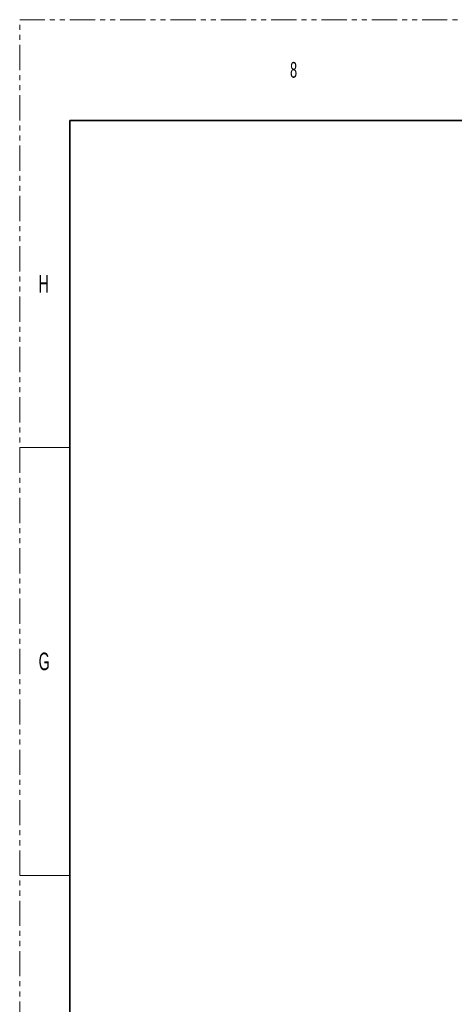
# Model space of a CAD drawing. Header units: millimetres. Extents: x 0 to 1118, y 0 to 864.
# Tile 86 of 250: x 0 to 110, y 615 to 864. Entities that reach past the tile are written whole.
import ezdxf

# ---------------------------------------------------------------- set-up
doc = ezdxf.new("R2010")
doc.units = ezdxf.units.MM
doc.linetypes.add('PHANTOM', pattern=[12.7, 6.35, -1.27, 1.27, -1.27, 1.27, -1.27])
doc.styles.add('SLDTEXTSTYLE1', font='TXT', dxfattribs={"width": 0.6})

msp = doc.modelspace()

# ---------------------------------------------------------------- linework, layer by layer
at = {"color": 7, "linetype": 'PHANTOM', "lineweight": 18}
for p, q in [((0, 0), (0, 863.6)), ((0, 863.6), (1117.6, 863.6))]:
    msp.add_line(p, q, dxfattribs=at)
at = {"color": 7, "linetype": 'Continuous', "lineweight": 35}
for q in [(12.7, 25.4), (1104.9, 838.2)]:
    msp.add_line((12.7, 838.2), q, dxfattribs=at)
at = {"color": 7, "linetype": 'Continuous', "lineweight": 18}
for p, q in [((0, 755.65), (12.7, 755.65)), ((0, 647.7), (12.7, 647.7))]:
    msp.add_line(p, q, dxfattribs=at)

# ---------------------------------------------------------------- texts
at = {"color": 7, "linetype": 'Continuous', "lineweight": 0, "attachment_point": 1, "style": 'SLDTEXTSTYLE1'}
for s, insert, char_height in [('8', (68.263, 852.929), 3.969), ('H', (4.794, 799.198), 4.445), ('G', (4.794, 703.948), 4.445)]:
    msp.add_mtext(s, dxfattribs=dict(at, insert=insert, char_height=char_height))

doc.saveas('drawing.dxf')
